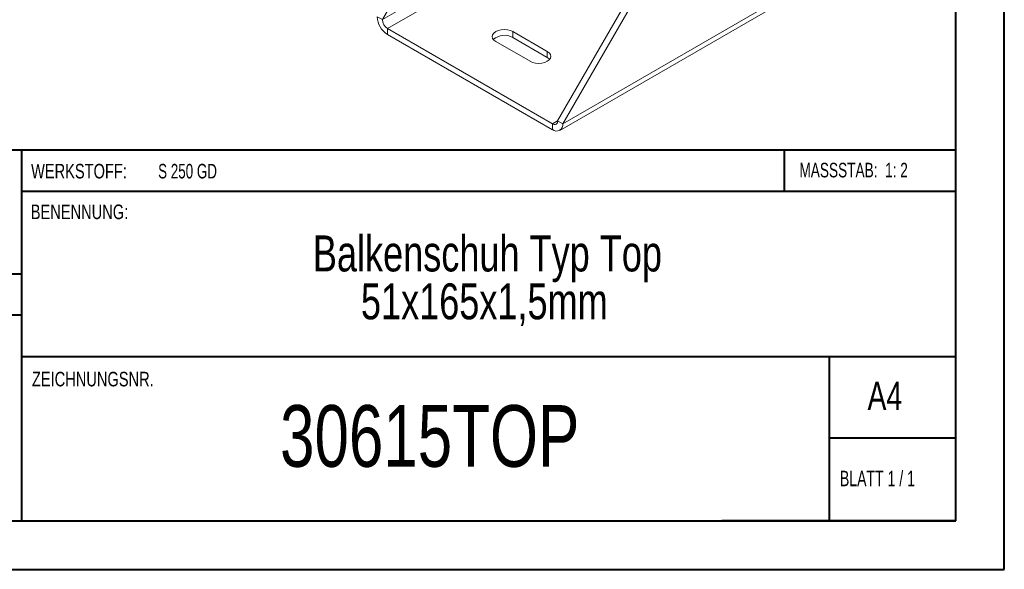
# Model space of a CAD drawing. Header units: millimetres. Extents: x 0 to 210, y 0 to 297.
# Tile 2 of 6: x 109 to 210, y 0 to 57. Entities that reach past the tile are written whole.
import ezdxf

# ---------------------------------------------------------------- set-up
doc = ezdxf.new("R2010")
doc.units = ezdxf.units.MM
doc.styles.add('SLDTEXTSTYLE0', font='TXT', dxfattribs={"width": 0.75})
doc.styles.add('SLDTEXTSTYLE1', font='TXT', dxfattribs={"width": 0.681818})
doc.styles.add('SLDTEXTSTYLE2', font='TXT', dxfattribs={"width": 0.7})
doc.styles.add('SLDTEXTSTYLE3', font='TXT', dxfattribs={"width": 0.6875})

# ---------------------------------------------------------------- blocks, each defined once
blk = doc.blocks.new('SW_NOTE_1')
at = {"color": 0, "linetype": 'Continuous', "lineweight": 0, "char_height": 3.7042, "attachment_point": 2, "style": 'SLDTEXTSTYLE0'}
for s, insert in [('Balkenschuh Typ Top', (24.66, 4.77)), ('51x165x1,5mm', (24.34, -0.16))]:
    blk.add_mtext(s, dxfattribs=dict(at, insert=insert))

msp = doc.modelspace()

# ---------------------------------------------------------------- linework, layer by layer
at = {"color": 7, "linetype": 'Continuous', "lineweight": 40}
for p, q in [((210.08, 0.21), (210.08, 297.21)), ((205.08, 5.21), (205.08, 292.21)), ((205.08, 43.37), (10.11, 43.37)), ((108.91, 43.37), (108.91, 5.12)), ((187.47, 39.12), (187.47, 43.37)), ((205.08, 39.12), (108.91, 39.12)), ((108.91, 30.62), (10.11, 30.62)), ((108.91, 26.37), (10.11, 26.37)), ((108.91, 22.12), (205.08, 22.12)), ((192.08, 5.21), (192.08, 22.21)), ((205.08, 13.71), (192.08, 13.71)), ((10.08, 5.21), (205.08, 5.21)), ((205.08, 5.21), (180.99, 5.21)), ((0.08, 0.21), (210.08, 0.21))]:
    msp.add_line(p, q, dxfattribs=at)
at = {"color": 7, "linetype": 'Continuous', "lineweight": 15}
for p, q in [((146.07, 56.81), (157.03, 75.79)), ((169.76, 70.48), (146.07, 56.81)), ((146.6, 55.89), (170.29, 69.56)), ((164.1, 46.4), (175.06, 65.38)), ((164.63, 46.09), (175.59, 65.07)), ((164.32, 45.4), (188.01, 59.08)), ((164.63, 46.09), (188.32, 59.77)), ((146.07, 56.81), (145.54, 57.11)), ((146.6, 55.89), (163.57, 46.09)), ((146.6, 55.89), (146.6, 55.28)), ((146.6, 55.28), (163.57, 45.48)), ((163.04, 53.54), (159.5, 55.58)), ((159.5, 54.97), (159.5, 55.58)), ((163.04, 52.93), (159.5, 54.97)), ((157.74, 54.56), (161.27, 52.52)), ((163.04, 52.93), (163.04, 53.54)), ((164.1, 46.4), (163.57, 46.09)), ((163.57, 46.09), (163.57, 45.48)), ((164.1, 46.4), (164.63, 46.09))]:
    msp.add_line(p, q, dxfattribs=at)
at = {"color": 7, "linetype": 'Continuous', "lineweight": 15, "flags": 128}
for points in [[(159.5, 55.58), (159.24, 55.7), (158.94, 55.77), (158.62, 55.79), (158.3, 55.77), (157.99, 55.7), (157.74, 55.58), (157.54, 55.43), (157.41, 55.26), (157.37, 55.07), (157.41, 54.88), (157.54, 54.71), (157.74, 54.56)], [(161.27, 52.52), (161.53, 52.41), (161.83, 52.33), (162.15, 52.31), (162.48, 52.33), (162.78, 52.41), (163.04, 52.52), (163.24, 52.67), (163.36, 52.84), (163.4, 53.03), (163.36, 53.22), (163.24, 53.39), (163.04, 53.54)], [(163.29, 52.72), (163.24, 52.78), (163.04, 52.93)]]:
    msp.add_lwpolyline(points, dxfattribs=at)
at = {"color": 7, "linetype": 'Continuous', "lineweight": 15}
for centre, radius, start, end in [((147.84, 57.22), 2.31, 182.6055, 237.3945), ((147.22, 56.86), 1.15, 182.6055, 237.3945), ((158.64, 53.46), 1.74, 60.1007, 131.4598), ((163.78, 46.34), 0.328, 230.7967, 9.214), ((163.98, 45.99), 0.655, 230.7967, 9.214)]:
    msp.add_arc(centre, radius, start, end, dxfattribs=at)

# ---------------------------------------------------------------- block references
at = {"color": 7, "linetype": 'Continuous', "lineweight": 0}
msp.add_blockref('SW_NOTE_1', (132.22, 29.82), dxfattribs=at)

# ---------------------------------------------------------------- texts
for s, insert, char_height, attachment_point, style in [('WERKSTOFF:', (109.91, 41.96), 1.5, 1, 'SLDTEXTSTYLE0'), ('S 250 GD', (122.99, 41.96), 1.5, 1, 'SLDTEXTSTYLE3'), ('MASSSTAB:  1: 2', (188.99, 42.07), 1.5, 1, 'SLDTEXTSTYLE2'), ('BENENNUNG:', (109.88, 37.77), 1.5, 1, 'SLDTEXTSTYLE0'), ('ZEICHNUNGSNR.', (110, 20.55), 1.5, 1, 'SLDTEXTSTYLE0'), ('A4', (196, 19.52), 2.91, 1, 'SLDTEXTSTYLE0'), ('30615TOP', (150.94, 17.12), 6.35, 2, 'SLDTEXTSTYLE0'), ('BLATT 1 / 1', (193.16, 10.36), 1.5875, 1, 'SLDTEXTSTYLE1')]:
    msp.add_mtext(s, dxfattribs=dict(at, insert=insert, char_height=char_height, attachment_point=attachment_point, style=style))

doc.saveas('drawing.dxf')
